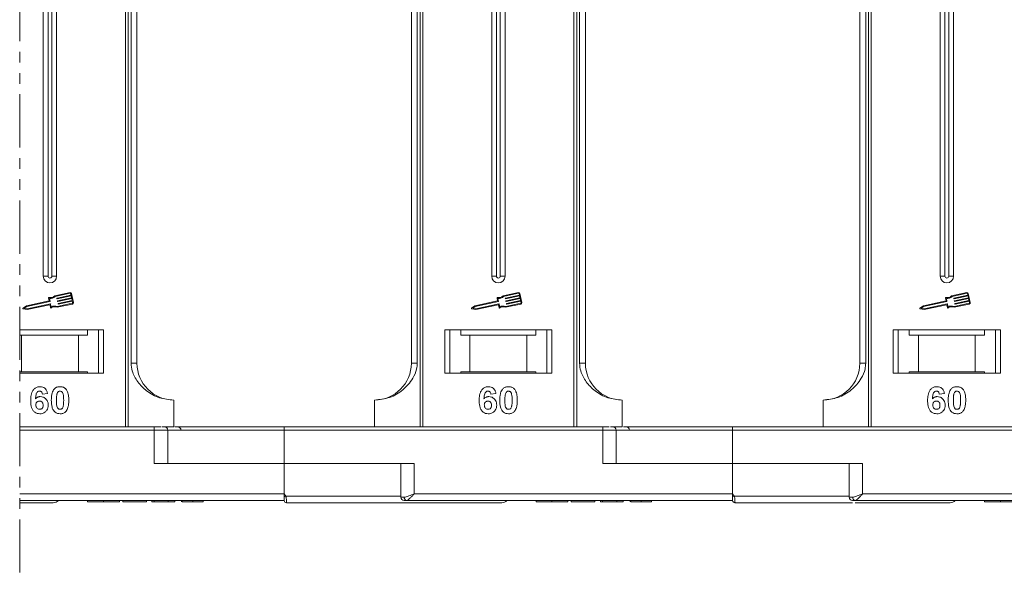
# Model space of a CAD drawing. Header units: millimetres. Extents: x 207 to 1682, y 260 to 1293.
# Tile 23 of 84: x 1162 to 1309, y 482 to 566. Entities that reach past the tile are written whole.
import ezdxf

# ---------------------------------------------------------------- set-up
doc = ezdxf.new("R2010")
doc.units = ezdxf.units.MM
doc.linetypes.add('PHANTOM2', pattern=[31.75, 15.875, -3.175, 3.175, -3.175, 3.175, -3.175])

msp = doc.modelspace()

# ---------------------------------------------------------------- linework, layer by layer
at = {"color": 3, "linetype": 'PHANTOM2', "lineweight": 9, "ltscale": 0.5}
msp.add_line((1162.37, 649.741), (1162.369, 481.741), dxfattribs=at)
at = {"color": 7, "linetype": 'Continuous', "lineweight": 15}
for p, q in [((1165.889, 567.316), (1165.889, 527.316)), ((1166.604, 567.316), (1166.604, 527.316)), ((1167.174, 527.316), (1167.174, 567.316)), ((1167.889, 527.316), (1167.889, 567.316)), ((1178.177, 567.316), (1178.177, 504.816)), ((1178.596, 504.816), (1178.596, 567.316)), ((1179.003, 567.316), (1179.003, 514.316)), ((1179.889, 514.316), (1179.889, 567.316)), ((1220.889, 567.316), (1220.889, 514.316)), ((1221.774, 514.316), (1221.774, 567.316)), ((1222.182, 567.316), (1222.182, 504.816)), ((1222.601, 504.816), (1222.601, 567.316)), ((1232.889, 567.316), (1232.889, 527.316)), ((1233.604, 567.316), (1233.604, 527.316)), ((1234.174, 527.316), (1234.174, 567.316)), ((1234.889, 527.316), (1234.889, 567.316)), ((1245.177, 567.316), (1245.177, 504.816)), ((1245.596, 504.816), (1245.596, 567.316)), ((1246.003, 567.316), (1246.003, 514.316)), ((1246.889, 514.316), (1246.889, 567.316)), ((1287.889, 567.316), (1287.889, 514.316)), ((1288.774, 514.316), (1288.774, 567.316)), ((1289.182, 567.316), (1289.182, 504.816)), ((1289.601, 504.816), (1289.601, 567.316)), ((1299.889, 567.316), (1299.889, 527.316)), ((1300.604, 567.316), (1300.604, 527.316)), ((1301.174, 527.316), (1301.174, 567.316)), ((1301.889, 527.316), (1301.889, 567.316)), ((1166.604, 527.316), (1165.889, 527.316)), ((1167.889, 527.316), (1167.174, 527.316)), ((1233.604, 527.316), (1232.889, 527.316)), ((1234.889, 527.316), (1234.174, 527.316)), ((1300.604, 527.316), (1299.889, 527.316)), ((1301.889, 527.316), (1301.174, 527.316)), ((1166.684, 524.07), (1166.778, 523.626)), ((1166.818, 524.008), (1166.911, 523.564)), ((1169.885, 524.882), (1167.607, 524.401)), ((1169.909, 524.767), (1167.667, 524.294)), ((1167.935, 523.96), (1167.922, 524.017)), ((1167.945, 524.052), (1170.028, 524.492)), ((1170.052, 524.377), (1167.969, 523.937)), ((1168.03, 523.65), (1170.113, 524.09)), ((1170.137, 523.975), (1168.054, 523.535)), ((1170.028, 524.492), (1169.979, 524.722)), ((1170.113, 524.09), (1170.052, 524.377)), ((1170.385, 523.367), (1170.094, 524.746)), ((1170.198, 523.688), (1170.137, 523.975)), ((1233.684, 524.07), (1233.778, 523.626)), ((1233.818, 524.008), (1233.911, 523.564)), ((1236.885, 524.882), (1234.607, 524.401)), ((1236.909, 524.767), (1234.667, 524.294)), ((1234.935, 523.96), (1234.922, 524.017)), ((1234.945, 524.052), (1237.028, 524.492)), ((1237.052, 524.377), (1234.969, 523.937)), ((1235.03, 523.65), (1237.113, 524.09)), ((1237.137, 523.975), (1235.054, 523.535)), ((1237.028, 524.492), (1236.979, 524.722)), ((1237.113, 524.09), (1237.052, 524.377)), ((1237.385, 523.367), (1237.094, 524.746)), ((1237.198, 523.688), (1237.137, 523.975)), ((1300.684, 524.07), (1300.778, 523.626)), ((1300.818, 524.008), (1300.911, 523.564)), ((1303.885, 524.882), (1301.607, 524.401)), ((1303.909, 524.767), (1301.667, 524.294)), ((1301.935, 523.96), (1301.922, 524.017)), ((1301.945, 524.052), (1304.028, 524.492)), ((1304.052, 524.377), (1301.969, 523.937)), ((1302.03, 523.65), (1304.113, 524.09)), ((1304.137, 523.975), (1302.054, 523.535)), ((1304.028, 524.492), (1303.979, 524.722)), ((1304.113, 524.09), (1304.052, 524.377)), ((1304.385, 523.367), (1304.094, 524.746)), ((1304.198, 523.688), (1304.137, 523.975)), ((1163.38, 522.908), (1162.878, 522.557)), ((1162.9, 522.451), (1163.501, 522.333)), ((1163.427, 522.798), (1163.058, 522.54)), ((1163.058, 522.54), (1163.5, 522.453)), ((1166.778, 523.626), (1163.38, 522.908)), ((1166.889, 523.529), (1163.427, 522.798)), ((1163.5, 522.453), (1166.962, 523.184)), ((1163.501, 522.333), (1166.871, 523.045)), ((1166.906, 523.022), (1166.994, 522.607)), ((1166.996, 523.162), (1167.09, 522.717)), ((1167.971, 522.677), (1170.249, 523.159)), ((1167.982, 522.8), (1170.225, 523.274)), ((1168.02, 523.558), (1168.007, 523.615)), ((1168.104, 523.156), (1168.092, 523.213)), ((1168.115, 523.248), (1170.198, 523.688)), ((1170.222, 523.573), (1168.139, 523.133)), ((1170.27, 523.343), (1170.222, 523.573)), ((1230.38, 522.908), (1229.878, 522.557)), ((1229.9, 522.451), (1230.501, 522.333)), ((1230.427, 522.798), (1230.058, 522.54)), ((1230.058, 522.54), (1230.5, 522.453)), ((1233.778, 523.626), (1230.38, 522.908)), ((1233.889, 523.529), (1230.427, 522.798)), ((1230.5, 522.453), (1233.962, 523.184)), ((1230.501, 522.333), (1233.871, 523.045)), ((1233.906, 523.022), (1233.994, 522.607)), ((1233.996, 523.162), (1234.09, 522.717)), ((1234.971, 522.677), (1237.249, 523.159)), ((1234.982, 522.8), (1237.225, 523.274)), ((1235.02, 523.558), (1235.007, 523.615)), ((1235.104, 523.156), (1235.092, 523.213)), ((1235.115, 523.248), (1237.198, 523.688)), ((1237.222, 523.573), (1235.139, 523.133)), ((1237.27, 523.343), (1237.222, 523.573)), ((1297.38, 522.908), (1296.878, 522.557)), ((1296.9, 522.451), (1297.501, 522.333)), ((1297.427, 522.798), (1297.058, 522.54)), ((1297.058, 522.54), (1297.5, 522.453)), ((1300.778, 523.626), (1297.38, 522.908)), ((1300.889, 523.529), (1297.427, 522.798)), ((1297.5, 522.453), (1300.962, 523.184)), ((1297.501, 522.333), (1300.871, 523.045)), ((1300.906, 523.022), (1300.994, 522.607)), ((1300.996, 523.162), (1301.09, 522.717)), ((1301.971, 522.677), (1304.249, 523.159)), ((1301.982, 522.8), (1304.225, 523.274)), ((1302.02, 523.558), (1302.007, 523.615)), ((1302.104, 523.156), (1302.092, 523.213)), ((1302.115, 523.248), (1304.198, 523.688)), ((1304.222, 523.573), (1302.139, 523.133)), ((1304.27, 523.343), (1304.222, 523.573)), ((1174.889, 519.316), (1162.369, 519.316)), ((1172.502, 518.516), (1172.502, 519.316)), ((1174.139, 519.316), (1174.139, 512.816)), ((1174.889, 512.816), (1174.889, 519.316)), ((1241.889, 519.316), (1225.889, 519.316)), ((1225.889, 519.316), (1225.889, 512.816)), ((1226.639, 512.816), (1226.639, 519.316)), ((1228.275, 519.316), (1228.275, 518.516)), ((1239.502, 518.516), (1239.502, 519.316)), ((1241.139, 519.316), (1241.139, 512.816)), ((1241.889, 512.816), (1241.889, 519.316)), ((1308.889, 519.316), (1292.889, 519.316)), ((1292.889, 519.316), (1292.889, 512.816)), ((1293.639, 512.816), (1293.639, 519.316)), ((1295.275, 519.316), (1295.275, 518.516)), ((1306.502, 518.516), (1306.502, 519.316)), ((1308.139, 519.316), (1308.139, 512.816)), ((1308.889, 512.816), (1308.889, 519.316)), ((1162.369, 518.516), (1162.639, 518.516)), ((1162.639, 518.516), (1162.639, 513.016)), ((1162.639, 518.516), (1171.139, 518.516)), ((1171.139, 513.016), (1171.139, 518.516)), ((1171.139, 518.516), (1172.502, 518.516)), ((1228.275, 518.516), (1229.639, 518.516)), ((1229.639, 518.516), (1229.639, 513.016)), ((1229.639, 518.516), (1238.139, 518.516)), ((1238.139, 513.016), (1238.139, 518.516)), ((1238.139, 518.516), (1239.502, 518.516)), ((1295.275, 518.516), (1296.639, 518.516)), ((1296.639, 518.516), (1296.639, 513.016)), ((1296.639, 518.516), (1305.139, 518.516)), ((1305.139, 513.016), (1305.139, 518.516)), ((1305.139, 518.516), (1306.502, 518.516)), ((1179.003, 514.316), (1179.889, 514.316)), ((1220.889, 514.316), (1221.774, 514.316)), ((1246.003, 514.316), (1246.889, 514.316)), ((1287.889, 514.316), (1288.774, 514.316)), ((1162.639, 513.016), (1162.369, 513.016)), ((1162.369, 512.816), (1174.889, 512.816)), ((1162.639, 513.016), (1171.139, 513.016)), ((1172.502, 513.016), (1171.139, 513.016)), ((1172.502, 513.016), (1172.502, 512.816)), ((1225.889, 512.816), (1241.889, 512.816)), ((1229.639, 513.016), (1228.275, 513.016)), ((1228.275, 512.816), (1228.275, 513.016)), ((1229.639, 513.016), (1238.139, 513.016)), ((1239.502, 513.016), (1238.139, 513.016)), ((1239.502, 513.016), (1239.502, 512.816)), ((1292.889, 512.816), (1308.889, 512.816)), ((1296.639, 513.016), (1295.275, 513.016)), ((1295.275, 512.816), (1295.275, 513.016)), ((1296.639, 513.016), (1305.139, 513.016)), ((1306.502, 513.016), (1305.139, 513.016)), ((1306.502, 513.016), (1306.502, 512.816)), ((1166.53, 509.772), (1165.761, 509.687)), ((1233.53, 509.772), (1232.761, 509.687)), ((1300.53, 509.772), (1299.761, 509.687)), ((1185.389, 508.816), (1185.389, 504.816)), ((1215.389, 504.816), (1215.389, 508.816)), ((1252.389, 508.816), (1252.389, 504.816)), ((1282.389, 504.816), (1282.389, 508.816)), ((1182.477, 504.816), (1162.369, 504.816)), ((1182.477, 504.316), (1182.477, 504.816)), ((1183.615, 504.816), (1185.389, 504.816)), ((1201.889, 504.316), (1201.889, 504.816)), ((1249.477, 504.816), (1201.889, 504.816)), ((1249.477, 504.316), (1249.477, 504.816)), ((1250.615, 504.816), (1252.389, 504.816)), ((1268.889, 504.316), (1268.889, 504.816)), ((1316.477, 504.816), (1268.889, 504.816)), ((1162.369, 504.316), (1182.477, 504.316)), ((1182.477, 504.316), (1182.477, 499.316)), ((1182.477, 504.316), (1184.477, 504.316)), ((1184.477, 499.316), (1184.477, 504.316)), ((1184.477, 504.316), (1201.889, 504.316)), ((1201.889, 499.316), (1201.889, 504.316)), ((1201.889, 504.316), (1249.477, 504.316)), ((1249.477, 504.316), (1249.477, 499.316)), ((1249.477, 504.316), (1251.477, 504.316)), ((1251.477, 499.316), (1251.477, 504.316)), ((1251.477, 504.316), (1268.889, 504.316)), ((1268.889, 499.316), (1268.889, 504.316)), ((1268.889, 504.316), (1316.477, 504.316)), ((1182.477, 499.316), (1201.889, 499.316)), ((1201.889, 499.316), (1201.889, 494.816)), ((1221.3, 499.316), (1201.889, 499.316)), ((1219.3, 499.316), (1219.3, 494.316)), ((1221.3, 494.816), (1221.3, 499.316)), ((1249.477, 499.316), (1268.889, 499.316)), ((1288.3, 499.316), (1268.889, 499.316)), ((1268.889, 499.316), (1268.889, 494.816)), ((1286.3, 499.316), (1286.3, 494.316)), ((1288.3, 494.816), (1288.3, 499.316)), ((1201.889, 494.816), (1162.369, 494.816)), ((1201.889, 494.816), (1202.123, 494.466)), ((1202.123, 494.466), (1219.3, 494.466)), ((1219.3, 494.316), (1219.81, 494.316)), ((1268.889, 494.816), (1221.3, 494.816)), ((1268.889, 494.816), (1269.123, 494.466)), ((1269.123, 494.466), (1286.3, 494.466)), ((1286.3, 494.316), (1286.81, 494.316)), ((1335.889, 494.816), (1288.3, 494.816)), ((1162.369, 493.816), (1201.889, 493.816)), ((1172.517, 493.816), (1172.517, 493.616)), ((1174.882, 493.616), (1174.882, 493.816)), ((1177.261, 493.816), (1177.261, 493.616)), ((1177.773, 493.616), (1177.773, 493.816)), ((1177.773, 493.616), (1181.299, 493.616)), ((1181.299, 493.816), (1181.299, 493.616)), ((1182.132, 493.816), (1182.132, 493.616)), ((1182.132, 493.616), (1182.453, 493.616)), ((1182.453, 493.816), (1182.453, 493.616)), ((1182.453, 493.616), (1184.568, 493.616)), ((1184.568, 493.616), (1184.568, 493.816)), ((1184.568, 493.616), (1185.53, 493.616)), ((1185.53, 493.816), (1185.53, 493.616)), ((1186.555, 493.816), (1186.555, 493.616)), ((1186.665, 493.816), (1186.665, 493.616)), ((1188.216, 493.816), (1188.216, 493.616)), ((1189.761, 493.816), (1189.761, 493.616)), ((1202.239, 493.466), (1202.239, 493.466)), ((1220.182, 493.816), (1268.889, 493.816)), ((1239.517, 493.816), (1239.517, 493.616)), ((1241.882, 493.616), (1241.882, 493.816)), ((1244.261, 493.816), (1244.261, 493.616)), ((1244.773, 493.616), (1244.773, 493.816)), ((1244.773, 493.616), (1248.299, 493.616)), ((1248.299, 493.816), (1248.299, 493.616)), ((1249.132, 493.816), (1249.132, 493.616)), ((1249.132, 493.616), (1249.453, 493.616)), ((1249.453, 493.816), (1249.453, 493.616)), ((1249.453, 493.616), (1251.568, 493.616)), ((1251.568, 493.616), (1251.568, 493.816)), ((1251.568, 493.616), (1252.53, 493.616)), ((1252.53, 493.816), (1252.53, 493.616)), ((1253.555, 493.816), (1253.555, 493.616)), ((1253.665, 493.816), (1253.665, 493.616)), ((1255.216, 493.816), (1255.216, 493.616)), ((1256.761, 493.816), (1256.761, 493.616)), ((1269.239, 493.466), (1269.239, 493.466)), ((1287.182, 493.816), (1335.889, 493.816)), ((1306.517, 493.816), (1306.517, 493.616)), ((1308.882, 493.616), (1308.882, 493.816))]:
    msp.add_line(p, q, dxfattribs=at)
for centre, radius, start, end in [((1166.889, 527.316), 1, 180, 0), ((1166.889, 527.316), 0.285, 180, 0), ((1233.889, 527.316), 1, 180, 0), ((1233.889, 527.316), 0.285, 180, 0), ((1300.889, 527.316), 1, 180, 0), ((1300.889, 527.316), 0.285, 180, 0), ((1166.742, 524.082), 0.0587, 76.41469, 191.9297), ((1166.961, 524.988), 0.873, 256.41469, 317.74736), ((1166.961, 524.988), 0.99, 261.69305, 315.48899), ((1167.951, 524.024), 0.0294, 101.9297, 191.9297), ((1167.963, 523.966), 0.0294, 191.9297, 281.9297), ((1169.922, 524.71), 0.176, 11.9297, 101.9297), ((1169.922, 524.71), 0.0587, 11.9297, 101.9297), ((1233.742, 524.082), 0.0587, 76.41469, 191.9297), ((1233.961, 524.988), 0.873, 256.41469, 317.74736), ((1233.961, 524.988), 0.99, 261.69305, 315.48899), ((1234.951, 524.024), 0.0294, 101.9297, 191.9297), ((1234.963, 523.966), 0.0294, 191.9297, 281.9297), ((1236.922, 524.71), 0.176, 11.9297, 101.9297), ((1236.922, 524.71), 0.0587, 11.9297, 101.9297), ((1300.742, 524.082), 0.0587, 76.41469, 191.9297), ((1300.961, 524.988), 0.873, 256.41469, 317.74736), ((1300.961, 524.988), 0.99, 261.69305, 315.48899), ((1301.951, 524.024), 0.0294, 101.9297, 191.9297), ((1301.963, 523.966), 0.0294, 191.9297, 281.9297), ((1303.922, 524.71), 0.176, 11.9297, 101.9297), ((1303.922, 524.71), 0.0587, 11.9297, 101.9297), ((1162.911, 522.509), 0.0587, 124.95116, 258.90824), ((1166.877, 523.016), 0.0294, 11.9297, 101.9297), ((1166.883, 523.558), 0.0294, 281.9297, 11.9297), ((1166.968, 523.156), 0.0294, 11.9297, 101.9297), ((1167.051, 522.619), 0.0587, 191.9297, 307.44471), ((1167.617, 521.879), 0.873, 66.11204, 127.44471), ((1167.617, 521.879), 0.99, 68.37041, 122.16635), ((1168.036, 523.621), 0.0294, 101.9297, 191.9297), ((1168.048, 523.564), 0.0294, 191.9297, 281.9297), ((1168.121, 523.219), 0.0294, 101.9297, 191.9297), ((1168.133, 523.162), 0.0294, 191.9297, 281.9297), ((1170.213, 523.331), 0.0587, 281.9297, 11.9297), ((1170.213, 523.331), 0.176, 281.9297, 11.9297), ((1229.911, 522.509), 0.0587, 124.95116, 258.90824), ((1233.877, 523.016), 0.0294, 11.9297, 101.9297), ((1233.883, 523.558), 0.0294, 281.9297, 11.9297), ((1233.968, 523.156), 0.0294, 11.9297, 101.9297), ((1234.051, 522.619), 0.0587, 191.9297, 307.44471), ((1234.617, 521.879), 0.873, 66.11204, 127.44471), ((1234.617, 521.879), 0.99, 68.37041, 122.16635), ((1235.036, 523.621), 0.0294, 101.9297, 191.9297), ((1235.048, 523.564), 0.0294, 191.9297, 281.9297), ((1235.121, 523.219), 0.0294, 101.9297, 191.9297), ((1235.133, 523.162), 0.0294, 191.9297, 281.9297), ((1237.213, 523.331), 0.0587, 281.9297, 11.9297), ((1237.213, 523.331), 0.176, 281.9297, 11.9297), ((1296.911, 522.509), 0.0587, 124.95116, 258.90824), ((1300.877, 523.016), 0.0294, 11.9297, 101.9297), ((1300.883, 523.558), 0.0294, 281.9297, 11.9297), ((1300.968, 523.156), 0.0294, 11.9297, 101.9297), ((1301.051, 522.619), 0.0587, 191.9297, 307.44471), ((1301.617, 521.879), 0.873, 66.11204, 127.44471), ((1301.617, 521.879), 0.99, 68.37041, 122.16635), ((1302.036, 523.621), 0.0294, 101.9297, 191.9297), ((1302.048, 523.564), 0.0294, 191.9297, 281.9297), ((1302.121, 523.219), 0.0294, 101.9297, 191.9297), ((1302.133, 523.162), 0.0294, 191.9297, 281.9297), ((1304.213, 523.331), 0.0587, 281.9297, 11.9297), ((1304.213, 523.331), 0.176, 281.9297, 11.9297), ((1185.389, 514.316), 5.5, 180, 270), ((1215.389, 514.316), 5.5, 270, 0), ((1252.389, 514.316), 5.5, 180, 270), ((1282.389, 514.316), 5.5, 270, 0), ((1183.977, 504.316), 0.5, 0, 90), ((1185.96, 504.316), 0.5, 0, 90), ((1250.977, 504.316), 0.5, 0, 90), ((1252.96, 504.316), 0.5, 0, 90), ((1166.345, 561.393), 75.89, 297.92809, 298.12821), ((1219.8, 494.316), 0.5, 180, 270), ((1220.257, 494.26), 0.451, 172.91869, 260.47981), ((1233.345, 561.393), 75.89, 297.92809, 298.12821), ((1286.8, 494.316), 0.5, 180, 270), ((1287.257, 494.26), 0.451, 172.91869, 260.47981), ((1167.389, 494.466), 1, 270, 319.04573), ((1202.239, 493.816), 0.35, 180.00041, 270.00191), ((1234.389, 494.466), 1, 270, 319.04573), ((1269.239, 493.816), 0.35, 180.00041, 270.00191), ((1301.389, 494.466), 1, 270, 319.04573)]:
    msp.add_arc(centre, radius, start, end, dxfattribs=at)
for points, knots in [([(1179.003, 514.316), (1179.047, 513.925), (1179.158, 512.926), (1179.982, 511.472), (1181.352, 510.059), (1183.217, 509.022), (1184.667, 508.884), (1185.389, 508.816)], [0, 0, 0, 0, 0.1257134, 0.3212757, 0.5244662, 0.763484, 1, 1, 1, 1]), ([(1215.389, 508.816), (1216.149, 508.892), (1217.669, 509.045), (1219.691, 510.235), (1221.023, 511.785), (1221.683, 513.229), (1221.749, 514.021), (1221.774, 514.316)], [0, 0, 0, 0, 0.24909619, 0.49824278, 0.74520496, 0.90540997, 1, 1, 1, 1]), ([(1246.003, 514.316), (1246.047, 513.925), (1246.158, 512.926), (1246.982, 511.472), (1248.352, 510.059), (1250.217, 509.022), (1251.667, 508.884), (1252.389, 508.816)], [0, 0, 0, 0, 0.1257134, 0.3212757, 0.5244662, 0.763484, 1, 1, 1, 1]), ([(1282.389, 508.816), (1283.149, 508.892), (1284.669, 509.045), (1286.691, 510.235), (1288.023, 511.785), (1288.683, 513.229), (1288.749, 514.021), (1288.774, 514.316)], [0, 0, 0, 0, 0.24909619, 0.49824278, 0.74520496, 0.90540997, 1, 1, 1, 1]), ([(1164.017, 508.762), (1164.02, 508.895), (1164.029, 509.297), (1164.119, 509.852), (1164.397, 510.361), (1164.744, 510.663), (1165.114, 510.801), (1165.348, 510.812), (1165.432, 510.816)], [0, 0, 0, 0, 0.1423372, 0.4291269, 0.5899433, 0.7512055, 0.9098946, 1, 1, 1, 1]), ([(1165.432, 510.816), (1165.568, 510.805), (1165.814, 510.786), (1166.127, 510.602), (1166.368, 510.325), (1166.483, 510.028), (1166.519, 509.829), (1166.53, 509.772)], [0, 0, 0, 0, 0.24269082, 0.43900235, 0.63500599, 0.89505866, 1, 1, 1, 1]), ([(1167.49, 510.409), (1167.534, 510.46), (1167.624, 510.561), (1167.793, 510.677), (1167.982, 510.76), (1168.151, 510.798), (1168.292, 510.813), (1168.365, 510.815), (1168.402, 510.816)], [0, 0, 0, 0, 0.1937762, 0.3936, 0.5878635, 0.7889077, 0.894169, 1, 1, 1, 1]), ([(1168.402, 510.816), (1168.468, 510.813), (1168.603, 510.809), (1168.801, 510.765), (1168.992, 510.687), (1169.136, 510.588), (1169.243, 510.49), (1169.292, 510.433), (1169.317, 510.405)], [0, 0, 0, 0, 0.1926273, 0.3886837, 0.5820134, 0.7832006, 0.8910383, 1, 1, 1, 1]), ([(1231.017, 508.762), (1231.02, 508.895), (1231.029, 509.297), (1231.119, 509.852), (1231.397, 510.361), (1231.744, 510.663), (1232.114, 510.801), (1232.348, 510.812), (1232.432, 510.816)], [0, 0, 0, 0, 0.1423372, 0.4291269, 0.5899433, 0.7512055, 0.9098946, 1, 1, 1, 1]), ([(1232.432, 510.816), (1232.568, 510.805), (1232.814, 510.786), (1233.127, 510.602), (1233.368, 510.325), (1233.483, 510.028), (1233.519, 509.829), (1233.53, 509.772)], [0, 0, 0, 0, 0.24269082, 0.43900235, 0.63500599, 0.89505866, 1, 1, 1, 1]), ([(1234.49, 510.409), (1234.534, 510.46), (1234.624, 510.561), (1234.793, 510.677), (1234.982, 510.76), (1235.151, 510.798), (1235.292, 510.813), (1235.365, 510.815), (1235.402, 510.816)], [0, 0, 0, 0, 0.1937762, 0.3936, 0.5878635, 0.7889077, 0.894169, 1, 1, 1, 1]), ([(1235.402, 510.816), (1235.468, 510.813), (1235.603, 510.809), (1235.801, 510.765), (1235.992, 510.687), (1236.136, 510.588), (1236.243, 510.49), (1236.292, 510.433), (1236.317, 510.405)], [0, 0, 0, 0, 0.1926273, 0.3886837, 0.5820134, 0.7832006, 0.8910383, 1, 1, 1, 1]), ([(1298.017, 508.762), (1298.02, 508.895), (1298.029, 509.297), (1298.119, 509.852), (1298.397, 510.361), (1298.744, 510.663), (1299.114, 510.801), (1299.348, 510.812), (1299.432, 510.816)], [0, 0, 0, 0, 0.1423372, 0.4291269, 0.5899433, 0.7512055, 0.9098946, 1, 1, 1, 1]), ([(1299.432, 510.816), (1299.568, 510.805), (1299.814, 510.786), (1300.127, 510.602), (1300.368, 510.325), (1300.483, 510.028), (1300.519, 509.829), (1300.53, 509.772)], [0, 0, 0, 0, 0.24269082, 0.43900235, 0.63500599, 0.89505866, 1, 1, 1, 1]), ([(1301.49, 510.409), (1301.534, 510.46), (1301.624, 510.561), (1301.793, 510.677), (1301.982, 510.76), (1302.151, 510.798), (1302.292, 510.813), (1302.365, 510.815), (1302.402, 510.816)], [0, 0, 0, 0, 0.1937762, 0.3936, 0.5878635, 0.7889077, 0.894169, 1, 1, 1, 1]), ([(1302.402, 510.816), (1302.468, 510.813), (1302.603, 510.809), (1302.801, 510.765), (1302.992, 510.687), (1303.136, 510.588), (1303.243, 510.49), (1303.292, 510.433), (1303.317, 510.405)], [0, 0, 0, 0, 0.1926273, 0.3886837, 0.5820134, 0.7832006, 0.8910383, 1, 1, 1, 1]), ([(1165.334, 510.149), (1165.279, 510.144), (1165.171, 510.133), (1165.019, 510.033), (1164.877, 509.86), (1164.769, 509.498), (1164.744, 509.198), (1164.728, 508.993)], [0, 0, 0, 0, 0.1120492, 0.2243802, 0.3701146, 0.5702758, 1, 1, 1, 1]), ([(1164.728, 508.993), (1164.774, 509.042), (1164.869, 509.14), (1165.014, 509.231), (1165.141, 509.281), (1165.24, 509.309), (1165.344, 509.325), (1165.415, 509.327), (1165.45, 509.328)], [0, 0, 0, 0, 0.2436536, 0.4957602, 0.6178923, 0.7415029, 0.8700251, 1, 1, 1, 1]), ([(1165.761, 509.687), (1165.748, 509.765), (1165.729, 509.887), (1165.638, 510.031), (1165.533, 510.112), (1165.425, 510.145), (1165.359, 510.148), (1165.334, 510.149)], [0, 0, 0, 0, 0.33384, 0.5245467, 0.7163724, 0.8918244, 1, 1, 1, 1]), ([(1165.45, 509.328), (1165.586, 509.316), (1165.858, 509.291), (1166.207, 509.075), (1166.473, 508.774), (1166.614, 508.421), (1166.627, 508.177), (1166.632, 508.069)], [0, 0, 0, 0, 0.2102159, 0.4219747, 0.6200164, 0.8310369, 1, 1, 1, 1]), ([(1167.094, 508.796), (1167.096, 508.93), (1167.101, 509.233), (1167.174, 509.76), (1167.315, 510.181), (1167.472, 510.387), (1167.49, 510.409)], [0, 0, 0, 0, 0.2373811, 0.5389182, 0.9490817, 1, 1, 1, 1]), ([(1167.863, 508.788), (1167.864, 508.855), (1167.865, 508.988), (1167.87, 509.169), (1167.88, 509.331), (1167.895, 509.473), (1167.913, 509.616), (1167.937, 509.71), (1167.949, 509.756)], [0, 0, 0, 0, 0.20527, 0.4106157, 0.5571475, 0.7038444, 0.8514751, 1, 1, 1, 1]), ([(1167.949, 509.756), (1167.972, 509.825), (1168.011, 509.938), (1168.119, 510.063), (1168.242, 510.13), (1168.341, 510.146), (1168.395, 510.149), (1168.402, 510.149)], [0, 0, 0, 0, 0.3348035, 0.5425606, 0.750382, 0.9707212, 1, 1, 1, 1]), ([(1168.402, 510.149), (1168.459, 510.143), (1168.56, 510.133), (1168.689, 510.058), (1168.799, 509.918), (1168.899, 509.647), (1168.935, 509.25), (1168.938, 508.943), (1168.94, 508.788)], [0, 0, 0, 0, 0.10564606, 0.18622129, 0.26704196, 0.43154058, 0.71270762, 1, 1, 1, 1]), ([(1169.317, 510.405), (1169.356, 510.35), (1169.435, 510.241), (1169.541, 510.009), (1169.63, 509.713), (1169.681, 509.382), (1169.706, 509.073), (1169.708, 508.883), (1169.709, 508.788)], [0, 0, 0, 0, 0.118432, 0.2393289, 0.4494336, 0.6641784, 0.8318201, 1, 1, 1, 1]), ([(1232.334, 510.149), (1232.279, 510.144), (1232.171, 510.133), (1232.019, 510.033), (1231.877, 509.86), (1231.769, 509.498), (1231.744, 509.198), (1231.728, 508.993)], [0, 0, 0, 0, 0.1120492, 0.2243802, 0.3701146, 0.5702758, 1, 1, 1, 1]), ([(1231.728, 508.993), (1231.774, 509.042), (1231.869, 509.14), (1232.014, 509.231), (1232.141, 509.281), (1232.24, 509.309), (1232.344, 509.325), (1232.415, 509.327), (1232.45, 509.328)], [0, 0, 0, 0, 0.2436536, 0.4957602, 0.6178923, 0.7415029, 0.8700251, 1, 1, 1, 1]), ([(1232.761, 509.687), (1232.748, 509.765), (1232.729, 509.887), (1232.638, 510.031), (1232.533, 510.112), (1232.425, 510.145), (1232.359, 510.148), (1232.334, 510.149)], [0, 0, 0, 0, 0.33384, 0.5245467, 0.7163724, 0.8918244, 1, 1, 1, 1]), ([(1232.45, 509.328), (1232.586, 509.316), (1232.858, 509.291), (1233.207, 509.075), (1233.473, 508.774), (1233.614, 508.421), (1233.627, 508.177), (1233.632, 508.069)], [0, 0, 0, 0, 0.2102159, 0.4219747, 0.6200164, 0.8310369, 1, 1, 1, 1]), ([(1234.094, 508.796), (1234.096, 508.93), (1234.101, 509.233), (1234.174, 509.76), (1234.315, 510.181), (1234.472, 510.387), (1234.49, 510.409)], [0, 0, 0, 0, 0.2373811, 0.5389182, 0.9490817, 1, 1, 1, 1]), ([(1234.863, 508.788), (1234.864, 508.855), (1234.865, 508.988), (1234.87, 509.169), (1234.88, 509.331), (1234.895, 509.473), (1234.913, 509.616), (1234.937, 509.71), (1234.949, 509.756)], [0, 0, 0, 0, 0.20527, 0.4106157, 0.5571475, 0.7038444, 0.8514751, 1, 1, 1, 1]), ([(1234.949, 509.756), (1234.972, 509.825), (1235.011, 509.938), (1235.119, 510.063), (1235.242, 510.13), (1235.341, 510.146), (1235.395, 510.149), (1235.402, 510.149)], [0, 0, 0, 0, 0.3348035, 0.5425606, 0.750382, 0.9707212, 1, 1, 1, 1]), ([(1235.402, 510.149), (1235.459, 510.143), (1235.56, 510.133), (1235.689, 510.058), (1235.799, 509.918), (1235.899, 509.647), (1235.935, 509.25), (1235.938, 508.943), (1235.94, 508.788)], [0, 0, 0, 0, 0.10564606, 0.18622129, 0.26704196, 0.43154058, 0.71270762, 1, 1, 1, 1]), ([(1236.317, 510.405), (1236.356, 510.35), (1236.435, 510.241), (1236.541, 510.009), (1236.63, 509.713), (1236.681, 509.382), (1236.706, 509.073), (1236.708, 508.883), (1236.709, 508.788)], [0, 0, 0, 0, 0.118432, 0.2393289, 0.4494336, 0.6641784, 0.8318201, 1, 1, 1, 1]), ([(1299.334, 510.149), (1299.279, 510.144), (1299.171, 510.133), (1299.019, 510.033), (1298.877, 509.86), (1298.769, 509.498), (1298.744, 509.198), (1298.728, 508.993)], [0, 0, 0, 0, 0.1120492, 0.2243802, 0.3701146, 0.5702758, 1, 1, 1, 1]), ([(1298.728, 508.993), (1298.774, 509.042), (1298.869, 509.14), (1299.014, 509.231), (1299.141, 509.281), (1299.24, 509.309), (1299.344, 509.325), (1299.415, 509.327), (1299.45, 509.328)], [0, 0, 0, 0, 0.2436536, 0.4957602, 0.6178923, 0.7415029, 0.8700251, 1, 1, 1, 1]), ([(1299.761, 509.687), (1299.748, 509.765), (1299.729, 509.887), (1299.638, 510.031), (1299.533, 510.112), (1299.425, 510.145), (1299.359, 510.148), (1299.334, 510.149)], [0, 0, 0, 0, 0.33384, 0.5245467, 0.7163724, 0.8918244, 1, 1, 1, 1]), ([(1299.45, 509.328), (1299.586, 509.316), (1299.858, 509.291), (1300.207, 509.075), (1300.473, 508.774), (1300.614, 508.421), (1300.627, 508.177), (1300.632, 508.069)], [0, 0, 0, 0, 0.2102159, 0.4219747, 0.6200164, 0.8310369, 1, 1, 1, 1]), ([(1301.094, 508.796), (1301.096, 508.93), (1301.101, 509.233), (1301.174, 509.76), (1301.315, 510.181), (1301.472, 510.387), (1301.49, 510.409)], [0, 0, 0, 0, 0.2373811, 0.5389182, 0.9490817, 1, 1, 1, 1]), ([(1301.863, 508.788), (1301.864, 508.855), (1301.865, 508.988), (1301.87, 509.169), (1301.88, 509.331), (1301.895, 509.473), (1301.913, 509.616), (1301.937, 509.71), (1301.949, 509.756)], [0, 0, 0, 0, 0.20527, 0.4106157, 0.5571475, 0.7038444, 0.8514751, 1, 1, 1, 1]), ([(1301.949, 509.756), (1301.972, 509.825), (1302.011, 509.938), (1302.119, 510.063), (1302.242, 510.13), (1302.341, 510.146), (1302.395, 510.149), (1302.402, 510.149)], [0, 0, 0, 0, 0.3348035, 0.5425606, 0.750382, 0.9707212, 1, 1, 1, 1]), ([(1302.402, 510.149), (1302.459, 510.143), (1302.56, 510.133), (1302.689, 510.058), (1302.799, 509.918), (1302.899, 509.647), (1302.935, 509.25), (1302.938, 508.943), (1302.94, 508.788)], [0, 0, 0, 0, 0.10564606, 0.18622129, 0.26704196, 0.43154058, 0.71270762, 1, 1, 1, 1]), ([(1303.317, 510.405), (1303.356, 510.35), (1303.435, 510.241), (1303.541, 510.009), (1303.63, 509.713), (1303.681, 509.382), (1303.706, 509.073), (1303.708, 508.883), (1303.709, 508.788)], [0, 0, 0, 0, 0.118432, 0.2393289, 0.4494336, 0.6641784, 0.8318201, 1, 1, 1, 1]), ([(1165.374, 506.764), (1165.239, 506.775), (1164.968, 506.796), (1164.608, 506.997), (1164.316, 507.302), (1164.076, 507.838), (1164.021, 508.349), (1164.018, 508.704), (1164.017, 508.762)], [0, 0, 0, 0, 0.1482689, 0.2976473, 0.4424214, 0.6078512, 0.9356585, 1, 1, 1, 1]), ([(1164.786, 508.086), (1164.791, 508.169), (1164.799, 508.305), (1164.89, 508.475), (1165.013, 508.583), (1165.161, 508.652), (1165.269, 508.659), (1165.321, 508.662)], [0, 0, 0, 0, 0.27672092, 0.45687046, 0.63700743, 0.8240683, 1, 1, 1, 1]), ([(1165.359, 507.431), (1165.291, 507.438), (1165.155, 507.453), (1164.979, 507.569), (1164.853, 507.727), (1164.795, 507.909), (1164.789, 508.029), (1164.786, 508.086)], [0, 0, 0, 0, 0.2079047, 0.4199807, 0.6306256, 0.821735, 1, 1, 1, 1]), ([(1165.321, 508.662), (1165.388, 508.656), (1165.514, 508.646), (1165.674, 508.552), (1165.793, 508.417), (1165.855, 508.233), (1165.86, 508.1), (1165.863, 508.03)], [0, 0, 0, 0, 0.2137567, 0.3949441, 0.5765849, 0.7773109, 1, 1, 1, 1]), ([(1165.863, 508.03), (1165.859, 507.944), (1165.853, 507.806), (1165.779, 507.627), (1165.669, 507.518), (1165.525, 507.444), (1165.418, 507.436), (1165.359, 507.431)], [0, 0, 0, 0, 0.28869741, 0.46355259, 0.63994173, 0.80180841, 1, 1, 1, 1]), ([(1166.632, 508.069), (1166.625, 507.934), (1166.609, 507.664), (1166.443, 507.283), (1166.158, 506.984), (1165.784, 506.793), (1165.511, 506.774), (1165.374, 506.764)], [0, 0, 0, 0, 0.1978309, 0.3972998, 0.5989102, 0.7987412, 1, 1, 1, 1]), ([(1168.402, 506.764), (1168.266, 506.775), (1167.995, 506.795), (1167.641, 506.993), (1167.353, 507.307), (1167.119, 507.918), (1167.104, 508.438), (1167.094, 508.796)], [0, 0, 0, 0, 0.1475277, 0.2965695, 0.43214, 0.6087374, 1, 1, 1, 1]), ([(1168.402, 507.431), (1168.333, 507.439), (1168.224, 507.452), (1168.094, 507.538), (1167.992, 507.689), (1167.899, 507.961), (1167.869, 508.351), (1167.865, 508.642), (1167.863, 508.788)], [0, 0, 0, 0, 0.125351, 0.2021974, 0.2791824, 0.4597421, 0.727968, 1, 1, 1, 1]), ([(1168.854, 507.824), (1168.831, 507.755), (1168.793, 507.643), (1168.685, 507.518), (1168.564, 507.451), (1168.465, 507.433), (1168.41, 507.431), (1168.402, 507.431)], [0, 0, 0, 0, 0.3336776, 0.5404125, 0.7472639, 0.9612091, 1, 1, 1, 1]), ([(1168.94, 508.788), (1168.94, 508.722), (1168.939, 508.588), (1168.933, 508.408), (1168.923, 508.247), (1168.909, 508.105), (1168.89, 507.963), (1168.866, 507.87), (1168.854, 507.824)], [0, 0, 0, 0, 0.2059417, 0.4119594, 0.558149, 0.7045024, 0.8518015, 1, 1, 1, 1]), ([(1169.709, 508.788), (1169.707, 508.655), (1169.702, 508.352), (1169.631, 507.831), (1169.494, 507.409), (1169.336, 507.201), (1169.313, 507.171)], [0, 0, 0, 0, 0.2366286, 0.5373614, 0.9329864, 1, 1, 1, 1]), ([(1232.374, 506.764), (1232.239, 506.775), (1231.968, 506.796), (1231.608, 506.997), (1231.316, 507.302), (1231.076, 507.838), (1231.021, 508.349), (1231.018, 508.704), (1231.017, 508.762)], [0, 0, 0, 0, 0.1482689, 0.2976473, 0.4424214, 0.6078512, 0.9356585, 1, 1, 1, 1]), ([(1231.786, 508.086), (1231.791, 508.169), (1231.799, 508.305), (1231.89, 508.475), (1232.013, 508.583), (1232.161, 508.652), (1232.269, 508.659), (1232.321, 508.662)], [0, 0, 0, 0, 0.27672092, 0.45687046, 0.63700743, 0.8240683, 1, 1, 1, 1]), ([(1232.359, 507.431), (1232.291, 507.438), (1232.155, 507.453), (1231.979, 507.569), (1231.853, 507.727), (1231.795, 507.909), (1231.789, 508.029), (1231.786, 508.086)], [0, 0, 0, 0, 0.2079047, 0.4199807, 0.6306256, 0.821735, 1, 1, 1, 1]), ([(1232.321, 508.662), (1232.388, 508.656), (1232.514, 508.646), (1232.674, 508.552), (1232.793, 508.417), (1232.855, 508.233), (1232.86, 508.1), (1232.863, 508.03)], [0, 0, 0, 0, 0.2137567, 0.3949441, 0.5765849, 0.7773109, 1, 1, 1, 1]), ([(1232.863, 508.03), (1232.859, 507.944), (1232.853, 507.806), (1232.779, 507.627), (1232.669, 507.518), (1232.525, 507.444), (1232.418, 507.436), (1232.359, 507.431)], [0, 0, 0, 0, 0.28869741, 0.46355259, 0.63994173, 0.80180841, 1, 1, 1, 1]), ([(1233.632, 508.069), (1233.625, 507.934), (1233.609, 507.664), (1233.443, 507.283), (1233.158, 506.984), (1232.784, 506.793), (1232.511, 506.774), (1232.374, 506.764)], [0, 0, 0, 0, 0.1978309, 0.3972998, 0.5989102, 0.7987412, 1, 1, 1, 1]), ([(1235.402, 506.764), (1235.266, 506.775), (1234.995, 506.795), (1234.641, 506.993), (1234.353, 507.307), (1234.119, 507.918), (1234.104, 508.438), (1234.094, 508.796)], [0, 0, 0, 0, 0.1475277, 0.2965695, 0.43214, 0.6087374, 1, 1, 1, 1]), ([(1235.402, 507.431), (1235.333, 507.439), (1235.224, 507.452), (1235.094, 507.538), (1234.992, 507.689), (1234.899, 507.961), (1234.869, 508.351), (1234.865, 508.642), (1234.863, 508.788)], [0, 0, 0, 0, 0.125351, 0.2021974, 0.2791824, 0.4597421, 0.727968, 1, 1, 1, 1]), ([(1235.854, 507.824), (1235.831, 507.755), (1235.793, 507.643), (1235.685, 507.518), (1235.564, 507.451), (1235.465, 507.433), (1235.41, 507.431), (1235.402, 507.431)], [0, 0, 0, 0, 0.3336776, 0.5404125, 0.7472639, 0.9612091, 1, 1, 1, 1]), ([(1235.94, 508.788), (1235.94, 508.722), (1235.939, 508.588), (1235.933, 508.408), (1235.923, 508.247), (1235.909, 508.105), (1235.89, 507.963), (1235.866, 507.87), (1235.854, 507.824)], [0, 0, 0, 0, 0.2059417, 0.4119594, 0.558149, 0.7045024, 0.8518015, 1, 1, 1, 1]), ([(1236.709, 508.788), (1236.707, 508.655), (1236.702, 508.352), (1236.631, 507.831), (1236.494, 507.409), (1236.336, 507.201), (1236.313, 507.171)], [0, 0, 0, 0, 0.2366286, 0.5373614, 0.9329864, 1, 1, 1, 1]), ([(1299.374, 506.764), (1299.239, 506.775), (1298.968, 506.796), (1298.608, 506.997), (1298.316, 507.302), (1298.076, 507.838), (1298.021, 508.349), (1298.018, 508.704), (1298.017, 508.762)], [0, 0, 0, 0, 0.1482689, 0.2976473, 0.4424214, 0.6078512, 0.9356585, 1, 1, 1, 1]), ([(1298.786, 508.086), (1298.791, 508.169), (1298.799, 508.305), (1298.89, 508.475), (1299.013, 508.583), (1299.161, 508.652), (1299.269, 508.659), (1299.321, 508.662)], [0, 0, 0, 0, 0.2767209, 0.4568705, 0.6370074, 0.8240683, 1, 1, 1, 1]), ([(1299.359, 507.431), (1299.291, 507.438), (1299.155, 507.453), (1298.979, 507.569), (1298.853, 507.727), (1298.795, 507.909), (1298.789, 508.029), (1298.786, 508.086)], [0, 0, 0, 0, 0.2079047, 0.4199807, 0.6306256, 0.821735, 1, 1, 1, 1]), ([(1299.321, 508.662), (1299.388, 508.656), (1299.514, 508.646), (1299.674, 508.552), (1299.793, 508.417), (1299.855, 508.233), (1299.86, 508.1), (1299.863, 508.03)], [0, 0, 0, 0, 0.2137567, 0.3949441, 0.5765849, 0.7773109, 1, 1, 1, 1]), ([(1299.863, 508.03), (1299.859, 507.944), (1299.853, 507.806), (1299.779, 507.627), (1299.669, 507.518), (1299.525, 507.444), (1299.418, 507.436), (1299.359, 507.431)], [0, 0, 0, 0, 0.28869741, 0.46355259, 0.63994173, 0.80180841, 1, 1, 1, 1]), ([(1300.632, 508.069), (1300.625, 507.934), (1300.609, 507.664), (1300.443, 507.283), (1300.158, 506.984), (1299.784, 506.793), (1299.511, 506.774), (1299.374, 506.764)], [0, 0, 0, 0, 0.1978309, 0.3972998, 0.5989102, 0.7987412, 1, 1, 1, 1]), ([(1302.402, 506.764), (1302.266, 506.775), (1301.995, 506.795), (1301.641, 506.993), (1301.353, 507.307), (1301.119, 507.918), (1301.104, 508.438), (1301.094, 508.796)], [0, 0, 0, 0, 0.1475277, 0.2965695, 0.43214, 0.6087374, 1, 1, 1, 1]), ([(1302.402, 507.431), (1302.333, 507.439), (1302.224, 507.452), (1302.094, 507.538), (1301.992, 507.689), (1301.899, 507.961), (1301.869, 508.351), (1301.865, 508.642), (1301.863, 508.788)], [0, 0, 0, 0, 0.125351, 0.2021974, 0.2791824, 0.4597421, 0.727968, 1, 1, 1, 1]), ([(1302.854, 507.824), (1302.831, 507.755), (1302.793, 507.643), (1302.685, 507.518), (1302.564, 507.451), (1302.465, 507.433), (1302.41, 507.431), (1302.402, 507.431)], [0, 0, 0, 0, 0.3336776, 0.5404125, 0.7472639, 0.9612091, 1, 1, 1, 1]), ([(1302.94, 508.788), (1302.94, 508.722), (1302.939, 508.588), (1302.933, 508.408), (1302.923, 508.247), (1302.909, 508.105), (1302.89, 507.963), (1302.866, 507.87), (1302.854, 507.824)], [0, 0, 0, 0, 0.2059417, 0.4119594, 0.558149, 0.7045024, 0.8518015, 1, 1, 1, 1]), ([(1303.709, 508.788), (1303.707, 508.655), (1303.702, 508.352), (1303.631, 507.831), (1303.494, 507.409), (1303.336, 507.201), (1303.313, 507.171)], [0, 0, 0, 0, 0.2366286, 0.5373614, 0.9329864, 1, 1, 1, 1]), ([(1169.313, 507.171), (1169.269, 507.12), (1169.179, 507.019), (1169.01, 506.903), (1168.821, 506.82), (1168.652, 506.782), (1168.511, 506.767), (1168.438, 506.765), (1168.402, 506.764)], [0, 0, 0, 0, 0.1937693, 0.3935642, 0.587886, 0.7891312, 0.8942826, 1, 1, 1, 1]), ([(1236.313, 507.171), (1236.269, 507.12), (1236.179, 507.019), (1236.01, 506.903), (1235.821, 506.82), (1235.652, 506.782), (1235.511, 506.767), (1235.438, 506.765), (1235.402, 506.764)], [0, 0, 0, 0, 0.1937693, 0.3935642, 0.587886, 0.7891312, 0.8942826, 1, 1, 1, 1]), ([(1303.313, 507.171), (1303.269, 507.12), (1303.179, 507.019), (1303.01, 506.903), (1302.821, 506.82), (1302.652, 506.782), (1302.511, 506.767), (1302.438, 506.765), (1302.402, 506.764)], [0, 0, 0, 0, 0.1937693, 0.3935642, 0.587886, 0.7891312, 0.8942826, 1, 1, 1, 1]), ([(1183.44, 504.816), (1183.398, 504.816), (1183.249, 504.816), (1182.912, 504.816), (1182.62, 504.816), (1182.477, 504.816)], [0, 0, 0, 0, 0.1658977, 0.5921255, 1, 1, 1, 1]), ([(1201.889, 504.816), (1200.548, 504.816), (1197.824, 504.816), (1193.737, 504.816), (1190.012, 504.816), (1187.274, 504.816), (1185.943, 504.816), (1185.564, 504.816)], [0, 0, 0, 0, 0.2353273, 0.4779526, 0.7274114, 0.9224054, 1, 1, 1, 1]), ([(1250.44, 504.816), (1250.398, 504.816), (1250.249, 504.816), (1249.912, 504.816), (1249.62, 504.816), (1249.477, 504.816)], [0, 0, 0, 0, 0.1658977, 0.5921255, 1, 1, 1, 1]), ([(1268.889, 504.816), (1267.548, 504.816), (1264.824, 504.816), (1260.737, 504.816), (1257.012, 504.816), (1254.274, 504.816), (1252.943, 504.816), (1252.564, 504.816)], [0, 0, 0, 0, 0.2353272, 0.4779523, 0.7274109, 0.9224047, 1, 1, 1, 1]), ([(1201.889, 493.816), (1201.889, 493.827), (1201.889, 493.849), (1201.889, 494.021), (1201.889, 494.206), (1201.889, 494.322), (1201.889, 494.341)], [0, 0, 0, 0, 0.3133566, 0.6267132, 0.9400698, 1, 1, 1, 1]), ([(1202.123, 494.466), (1202.14, 494.409), (1202.177, 494.286), (1202.206, 494.099), (1202.225, 493.918), (1202.237, 493.735), (1202.239, 493.589), (1202.24, 493.486), (1202.239, 493.473), (1202.239, 493.466)], [0, 0, 0, 0, 0.11199725, 0.24484387, 0.3691679, 0.50089869, 0.68753328, 0.82813816, 1, 1, 1, 1]), ([(1219.81, 494.316), (1219.905, 494.325), (1220.114, 494.347), (1220.613, 494.519), (1221.031, 494.699), (1221.3, 494.816)], [0, 0, 0, 0, 0.2270634, 0.50158693, 1, 1, 1, 1]), ([(1221.3, 494.816), (1221.194, 494.693), (1220.983, 494.448), (1220.673, 494.118), (1220.394, 493.868), (1220.25, 493.832), (1220.182, 493.816)], [0, 0, 0, 0, 0.2515188, 0.50178442, 0.76563227, 1, 1, 1, 1]), ([(1268.889, 493.816), (1268.889, 493.827), (1268.889, 493.849), (1268.889, 494.021), (1268.889, 494.206), (1268.889, 494.322), (1268.889, 494.341)], [0, 0, 0, 0, 0.3133566, 0.6267132, 0.9400698, 1, 1, 1, 1]), ([(1269.123, 494.466), (1269.14, 494.409), (1269.177, 494.286), (1269.206, 494.099), (1269.225, 493.918), (1269.237, 493.735), (1269.239, 493.589), (1269.24, 493.486), (1269.239, 493.473), (1269.239, 493.466)], [0, 0, 0, 0, 0.11199725, 0.24484387, 0.3691679, 0.50089869, 0.68753328, 0.82813816, 1, 1, 1, 1]), ([(1286.81, 494.316), (1286.905, 494.325), (1287.114, 494.347), (1287.613, 494.519), (1288.031, 494.699), (1288.3, 494.816)], [0, 0, 0, 0, 0.2270634, 0.5015869, 1, 1, 1, 1]), ([(1288.3, 494.816), (1288.194, 494.693), (1287.983, 494.448), (1287.673, 494.118), (1287.394, 493.868), (1287.25, 493.832), (1287.182, 493.816)], [0, 0, 0, 0, 0.2515188, 0.50178442, 0.76563227, 1, 1, 1, 1]), ([(1162.369, 493.466), (1162.88, 493.466), (1163.894, 493.466), (1165.312, 493.466), (1166.478, 493.466), (1167.249, 493.466), (1167.343, 493.466), (1167.389, 493.466)], [0.63890559, 0.63890559, 0.63890559, 0.63890559, 0.69555602, 0.75986465, 0.84218523, 0.92228307, 1, 1, 1, 1]), ([(1172.517, 493.616), (1172.52, 493.616), (1172.531, 493.616), (1172.673, 493.616), (1173.064, 493.616), (1173.638, 493.616), (1174.278, 493.616), (1174.699, 493.616), (1174.882, 493.616)], [0, 0, 0, 0, 0.1018882, 0.3073435, 0.4929627, 0.6786474, 0.8607914, 1, 1, 1, 1]), ([(1174.882, 493.616), (1175.015, 493.616), (1175.419, 493.616), (1176.079, 493.616), (1176.701, 493.616), (1177.126, 493.616), (1177.251, 493.616), (1177.259, 493.616), (1177.261, 493.616)], [0, 0, 0, 0, 0.1021706, 0.3092201, 0.51365, 0.6922749, 0.9324126, 1, 1, 1, 1]), ([(1186.665, 493.616), (1186.719, 493.616), (1186.827, 493.616), (1187.13, 493.616), (1187.596, 493.616), (1187.982, 493.616), (1188.216, 493.616)], [0, 0, 0, 0, 0.2064605, 0.4135145, 0.6452106, 1, 1, 1, 1]), ([(1188.216, 493.616), (1188.35, 493.616), (1188.654, 493.616), (1189.106, 493.616), (1189.465, 493.616), (1189.719, 493.616), (1189.744, 493.616), (1189.761, 493.616)], [0, 0, 0, 0, 0.1552919, 0.3531453, 0.543243, 0.704067, 1, 1, 1, 1]), ([(1202.239, 493.466), (1203.552, 493.466), (1206.218, 493.466), (1210.207, 493.466), (1213.85, 493.466), (1217.086, 493.466), (1219.911, 493.466), (1222.572, 493.466), (1225.851, 493.466), (1228.639, 493.466), (1230.841, 493.466), (1232.312, 493.466), (1233.478, 493.466), (1234.249, 493.466), (1234.343, 493.466), (1234.389, 493.466)], [0, 0, 0, 0, 0.077724, 0.157824, 0.2401354, 0.3044544, 0.368763, 0.4344301, 0.5000865, 0.631237, 0.695556, 0.7598646, 0.8421852, 0.9222831, 1, 1, 1, 1]), ([(1239.517, 493.616), (1239.52, 493.616), (1239.531, 493.616), (1239.673, 493.616), (1240.064, 493.616), (1240.638, 493.616), (1241.278, 493.616), (1241.699, 493.616), (1241.882, 493.616)], [0, 0, 0, 0, 0.1018882, 0.3073435, 0.4929627, 0.6786474, 0.8607914, 1, 1, 1, 1]), ([(1241.882, 493.616), (1242.015, 493.616), (1242.419, 493.616), (1243.079, 493.616), (1243.701, 493.616), (1244.126, 493.616), (1244.251, 493.616), (1244.259, 493.616), (1244.261, 493.616)], [0, 0, 0, 0, 0.1021706, 0.3092201, 0.51365, 0.6922749, 0.9324126, 1, 1, 1, 1]), ([(1253.665, 493.616), (1253.719, 493.616), (1253.827, 493.616), (1254.13, 493.616), (1254.596, 493.616), (1254.982, 493.616), (1255.216, 493.616)], [0, 0, 0, 0, 0.2064605, 0.4135145, 0.6452106, 1, 1, 1, 1]), ([(1255.216, 493.616), (1255.35, 493.616), (1255.654, 493.616), (1256.106, 493.616), (1256.465, 493.616), (1256.719, 493.616), (1256.744, 493.616), (1256.761, 493.616)], [0, 0, 0, 0, 0.1552919, 0.3531453, 0.543243, 0.704067, 1, 1, 1, 1]), ([(1269.239, 493.466), (1270.552, 493.466), (1273.217, 493.466), (1277.207, 493.466), (1280.847, 493.466), (1284.071, 493.466), (1285.896, 493.466), (1286.798, 493.466)], [0, 0, 0, 0, 0.2116088, 0.4296868, 0.6537851, 0.8288981, 1, 1, 1, 1]), ([(1287.185, 493.466), (1287.981, 493.466), (1289.682, 493.466), (1292.844, 493.466), (1295.64, 493.466), (1297.841, 493.466), (1299.312, 493.466), (1300.478, 493.466), (1301.249, 493.466), (1301.343, 493.466), (1301.389, 493.466)], [0, 0, 0, 0, 0.0926101, 0.1979481, 0.4083634, 0.5115557, 0.6147313, 0.7468049, 0.8753124, 1, 1, 1, 1]), ([(1306.517, 493.616), (1306.52, 493.616), (1306.531, 493.616), (1306.673, 493.616), (1307.064, 493.616), (1307.638, 493.616), (1308.278, 493.616), (1308.699, 493.616), (1308.882, 493.616)], [0, 0, 0, 0, 0.1018882, 0.3073435, 0.4929627, 0.6786474, 0.8607914, 1, 1, 1, 1]), ([(1308.882, 493.616), (1309.015, 493.616), (1309.419, 493.616), (1310.079, 493.616), (1310.701, 493.616), (1311.126, 493.616), (1311.251, 493.616), (1311.259, 493.616), (1311.261, 493.616)], [0, 0, 0, 0, 0.1021706, 0.3092201, 0.51365, 0.6922749, 0.9324126, 1, 1, 1, 1])]:
    msp.add_open_spline(points, degree=3, knots=knots, dxfattribs=at)
for points in [[(1201.889, 494.341), (1201.889, 494.416), (1201.889, 494.567), (1201.889, 494.733), (1201.889, 494.816)], [(1268.889, 494.341), (1268.889, 494.416), (1268.889, 494.567), (1268.889, 494.733), (1268.889, 494.816)], [(1220.182, 493.816), (1220.073, 493.816), (1219.853, 493.816), (1219.818, 493.816), (1219.8, 493.816)], [(1287.182, 493.816), (1287.073, 493.816), (1286.853, 493.816), (1286.818, 493.816), (1286.8, 493.816)]]:
    msp.add_open_spline(points, degree=3, dxfattribs=at)

doc.saveas('drawing.dxf')
